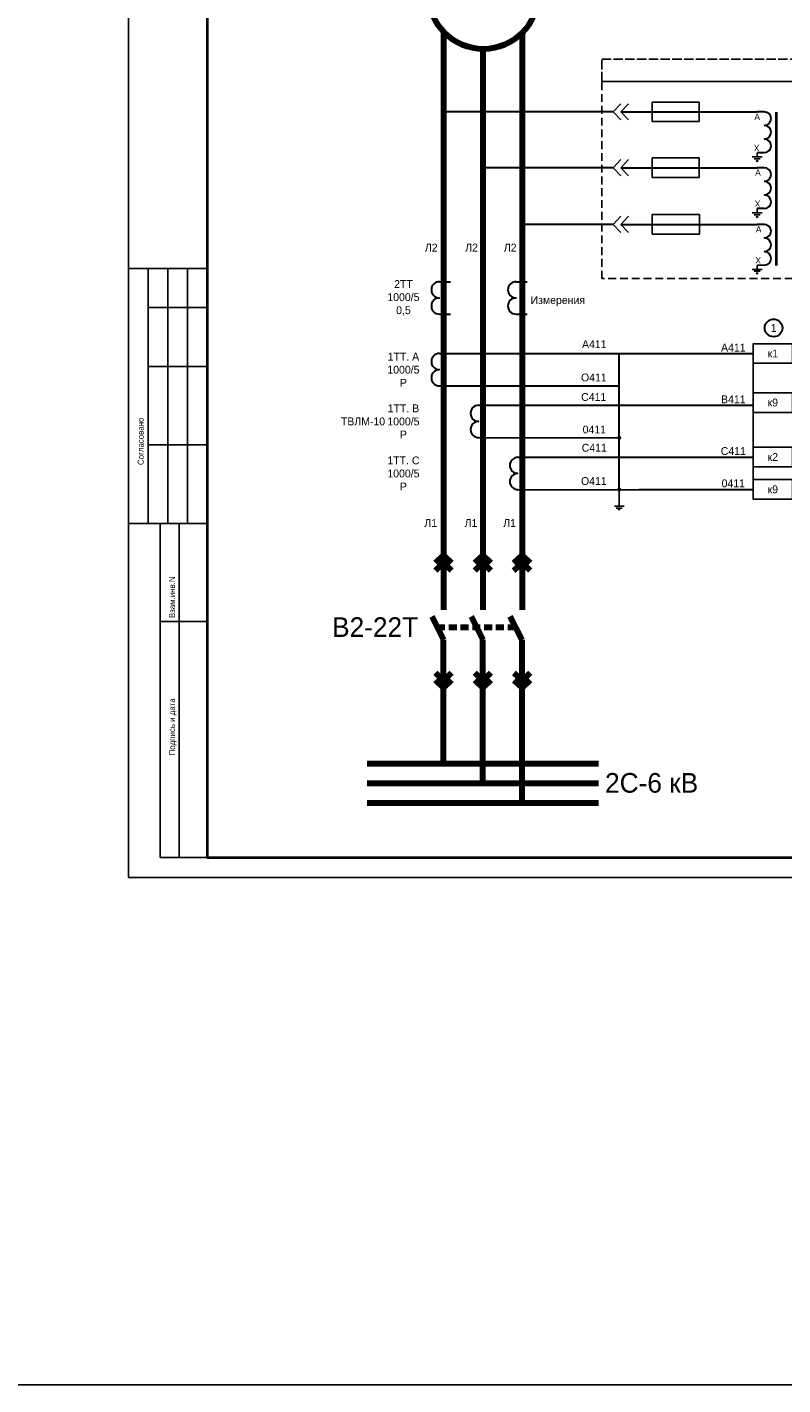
# Model space of a CAD drawing. Header units: millimetres. Extents: x 4897 to 12009, y -3017 to 2708.
# Tile 32 of 86: x 6006 to 6198, y -83 to 263. Entities that reach past the tile are written whole.
import ezdxf

# ---------------------------------------------------------------- set-up
doc = ezdxf.new("R2010")
doc.units = ezdxf.units.MM
doc.linetypes.add('ACAD_ISO02W100', pattern=[15, 12, -3])
doc.linetypes.add('JIS_02_2.0', pattern=[3, 2, -1])
doc.styles.add('SIMPLEX', font='txt', dxfattribs={"height": 5})

msp = doc.modelspace()

# ---------------------------------------------------------------- linework, layer by layer
for p, q in [((6031.52, 46.06), (6031.52, 343.11)), ((6031.52, 46.06), (6031.52, 343.11)), ((6155.04, 241.19), (6157.01, 243.26)), ((6156.94, 241.19), (6158.9, 243.26)), ((6164.94, 243.69), (6164.94, 238.69)), ((6176.94, 243.69), (6164.94, 243.69)), ((6176.94, 238.69), (6176.94, 243.69)), ((6157.01, 239.13), (6155.04, 241.19)), ((6158.9, 239.13), (6156.94, 241.19)), ((6164.94, 238.69), (6176.94, 238.69)), ((6155.04, 226.95), (6157.01, 229.01)), ((6156.94, 226.95), (6158.9, 229.01)), ((6164.94, 229.45), (6164.94, 224.45)), ((6176.94, 229.45), (6164.94, 229.45)), ((6176.94, 224.45), (6176.94, 229.45)), ((6190.46, 229.72), (6192.96, 229.72)), ((6190.96, 229.22), (6192.46, 229.22)), ((6191.46, 228.72), (6191.71, 228.47)), ((6191.46, 228.72), (6191.96, 228.72)), ((6191.71, 229.72), (6191.71, 230.78)), ((6191.96, 228.72), (6191.71, 228.47)), ((6157.01, 224.89), (6155.04, 226.95)), ((6158.9, 224.89), (6156.94, 226.95)), ((6164.94, 224.45), (6176.94, 224.45)), ((6155.04, 212.52), (6157.01, 214.58)), ((6156.94, 212.52), (6158.9, 214.58)), ((6164.99, 215.02), (6164.99, 210.02)), ((6176.99, 215.02), (6164.99, 215.02)), ((6176.99, 210.02), (6176.99, 215.02)), ((6190.46, 215.47), (6192.96, 215.47)), ((6190.96, 214.97), (6192.46, 214.97)), ((6191.71, 215.48), (6191.71, 216.54)), ((6157.01, 210.46), (6155.04, 212.52)), ((6158.9, 210.46), (6156.94, 212.52)), ((6191.46, 214.47), (6191.71, 214.22)), ((6191.46, 214.47), (6191.96, 214.47)), ((6191.96, 214.47), (6191.71, 214.22)), ((6164.99, 210.02), (6176.99, 210.02)), ((6051.52, 201.3), (6031.52, 201.3)), ((6036.52, 136.3), (6036.52, 201.3)), ((6041.52, 136.3), (6041.52, 201.3)), ((6046.52, 136.3), (6046.52, 201.3)), ((6190.46, 201.05), (6192.96, 201.05)), ((6193.54, 202.11), (6191.71, 202.11)), ((6191.71, 201.05), (6191.71, 202.11)), ((6190.96, 200.55), (6192.46, 200.55)), ((6191.46, 200.05), (6191.71, 199.8)), ((6191.46, 200.05), (6191.96, 200.05)), ((6191.96, 200.05), (6191.71, 199.8)), ((6036.52, 191.3), (6051.52, 191.3)), ((6190.71, 182.1), (6190.71, 142.47)), ((6036.52, 176.3), (6051.52, 176.3)), ((6036.52, 156.3), (6051.52, 156.3)), ((6156.57, 140.95), (6156.57, 144.97)), ((6155.32, 140.67), (6157.82, 140.67)), ((6155.82, 140.17), (6157.32, 140.17)), ((6156.32, 139.94), (6156.57, 139.69)), ((6156.32, 139.94), (6156.82, 139.94)), ((6156.82, 139.94), (6156.57, 139.69)), ((6031.52, 136.3), (6051.52, 136.3)), ((6039.52, 51.11), (6039.52, 136.3)), ((6044.4, 51.11), (6044.4, 136.3)), ((6039.52, 111.3), (6051.52, 111.3)), ((6051.52, 51.11), (6039.52, 51.11)), ((6031.52, 46.06), (6451.54, 46.06))]:
    msp.add_line(p, q)
at = {"linetype": 'Continuous', "lineweight": 40}
msp.add_line((6051.52, 338.11), (6051.52, 51.11), dxfattribs=at)
at = {"color": 40, "lineweight": 100, "true_color": 0xf8d731}
for p, q in [((6111.79, 261.61), (6111.78, 114.28)), ((6108.77, 112.59), (6111.79, 106.59)), ((6111.79, 75.11), (6111.79, 106.59)), ((6092.31, 75.12), (6151.28, 75.1))]:
    msp.add_line(p, q, dxfattribs=at)
at = {"color": 1, "lineweight": 100}
for p, q in [((6131.79, 261.3), (6131.79, 114.28)), ((6131.79, 106.59), (6128.79, 112.59)), ((6131.79, 65.11), (6131.79, 106.6)), ((6092.31, 65.12), (6151.28, 65.11))]:
    msp.add_line(p, q, dxfattribs=at)
at = {"color": 3, "lineweight": 100}
for p, q in [((6121.79, 257.19), (6121.78, 114.28)), ((6118.79, 112.59), (6121.79, 106.59)), ((6121.79, 70.12), (6121.79, 106.59)), ((6092.31, 70.12), (6151.28, 70.11))]:
    msp.add_line(p, q, dxfattribs=at)
at = {"color": 40, "lineweight": 30, "true_color": 0xf8d731}
for p, q in [((6155.04, 241.19), (6111.79, 241.19)), ((6156.94, 241.19), (6191.71, 241.19)), ((6110.74, 179.6), (6190.71, 179.6))]:
    msp.add_line(p, q, dxfattribs=at)
at = {"lineweight": 30}
for p, q in [((6193.54, 241.19), (6191.71, 241.19)), ((6193.54, 230.78), (6191.71, 230.78)), ((6193.54, 226.95), (6191.71, 226.95)), ((6193.54, 216.54), (6191.71, 216.54)), ((6193.54, 212.52), (6191.71, 212.52)), ((6110.74, 197.9), (6113.59, 197.9)), ((6130.26, 197.9), (6133.12, 197.9)), ((6110.74, 189.65), (6113.59, 189.65)), ((6130.26, 189.65), (6133.12, 189.65)), ((6156.57, 144.97), (6156.57, 179.6)), ((6110.74, 171.35), (6156.57, 171.35)), ((6120.74, 158.16), (6156.57, 158.11)), ((6130.74, 144.89), (6161.57, 144.97)), ((6161.57, 144.97), (6190.71, 144.97))]:
    msp.add_line(p, q, dxfattribs=at)
at = {"color": 3, "lineweight": 30}
for p, q in [((6155.04, 226.95), (6121.79, 226.95)), ((6156.94, 226.95), (6191.71, 226.95)), ((6120.74, 166.41), (6190.71, 166.41))]:
    msp.add_line(p, q, dxfattribs=at)
at = {"color": 1, "lineweight": 30}
for p, q in [((6155.04, 212.52), (6131.79, 212.52)), ((6156.94, 212.52), (6191.71, 212.52)), ((6130.74, 153.14), (6161.57, 153.22)), ((6161.57, 153.22), (6190.71, 153.22))]:
    msp.add_line(p, q, dxfattribs=at)
at = {"linetype": 'Continuous'}
for p, q in [((6051.52, 192.12), (6051.52, 172.12)), ((6051.52, 152.12), (6051.52, 132.12))]:
    msp.add_line(p, q, dxfattribs=at)
at = {"lineweight": 100}
for p, q in [((6109.73, 126.21), (6111.79, 128.18)), ((6111.79, 128.18), (6113.85, 126.21)), ((6119.73, 126.21), (6121.79, 128.18)), ((6121.79, 128.18), (6123.85, 126.21)), ((6129.72, 126.21), (6131.79, 128.18)), ((6131.79, 128.18), (6133.85, 126.21)), ((6109.73, 124.32), (6111.79, 126.28)), ((6111.79, 126.28), (6113.85, 124.32)), ((6119.73, 124.32), (6121.79, 126.28)), ((6121.79, 126.28), (6123.85, 124.32)), ((6129.72, 124.32), (6131.79, 126.28)), ((6131.79, 126.28), (6133.85, 124.32)), ((6109.73, 98.25), (6111.79, 96.28)), ((6111.79, 96.28), (6113.85, 98.25)), ((6119.73, 98.25), (6121.79, 96.28)), ((6121.79, 96.28), (6123.85, 98.25)), ((6129.72, 98.25), (6131.79, 96.28)), ((6131.79, 96.28), (6133.85, 98.25)), ((6109.73, 96.36), (6111.79, 94.39)), ((6111.79, 94.39), (6113.85, 96.36)), ((6119.73, 96.36), (6121.79, 94.39)), ((6121.79, 94.39), (6123.85, 96.36)), ((6129.72, 96.36), (6131.79, 94.39)), ((6131.79, 94.39), (6133.85, 96.36))]:
    msp.add_line(p, q, dxfattribs=at)
at = {"linetype": 'JIS_02_2.0', "lineweight": 100}
msp.add_line((6110.14, 109.87), (6130.15, 109.87), dxfattribs=at)
at = {"lineweight": 40}
msp.add_line((6051.52, 51.11), (6446.62, 51.11), dxfattribs=at)
at = {"color": 9, "true_color": 0xd19cc7}
msp.add_lwpolyline([(5064.51, 516.93), (10068.29, 516.93), (10068.29, -83.25), (5072.49, -83.25)], close=True, dxfattribs=at)
at = {"color": 32, "linetype": 'ACAD_ISO02W100', "ltscale": 0.2, "true_color": 0xcd6928}
msp.add_lwpolyline([(6152.09, 254.65), (6152.09, 254.65), (6293.77, 254.65), (6293.77, 248.96), (6152.09, 248.96), (6152.09, 254.65)], dxfattribs=at)
at = {"color": 32, "linetype": 'JIS_02_2.0', "true_color": 0xcd6928}
msp.add_lwpolyline([(6152.09, 248.96), (6293.77, 248.96), (6293.77, 198.7), (6152.09, 198.7)], close=True, dxfattribs=at)
at = {"color": 40, "lineweight": 30, "true_color": 0xf8d731, "const_width": 0.45}
msp.add_lwpolyline([(6112.06, 241.19, 1), (6111.51, 241.19, 1)], format="xyb", close=True, dxfattribs=at)
at = {"const_width": 0.75}
msp.add_lwpolyline([(6196.6, 201.99), (6196.6, 241.19)], dxfattribs=at)
at = {"color": 3, "lineweight": 50, "const_width": 0.45}
msp.add_lwpolyline([(6122.06, 226.95, 1), (6121.51, 226.95, 1)], format="xyb", close=True, dxfattribs=at)
at = {"color": 1, "lineweight": 100, "const_width": 0.45}
msp.add_lwpolyline([(6132.06, 212.52, 1), (6131.51, 212.52, 1)], format="xyb", close=True, dxfattribs=at)
at = {"lineweight": 50}
for points, const_width in [([(6111.79, 206.13, 1), (6111.79, 206.6, 1)], 0.378), ([(6121.79, 206.13, 1), (6121.79, 206.6, 1)], 0.378), ([(6131.79, 206.13, 1), (6131.79, 206.6, 1)], 0.378), ([(6156.57, 158.39, 1), (6156.57, 157.84, 1)], 0.45), ([(6156.57, 145.24, 1), (6156.57, 144.69, 1)], 0.45), ([(6111.79, 136.25, 1), (6111.79, 136.72, 1)], 0.378), ([(6121.79, 136.25, 1), (6121.79, 136.72, 1)], 0.378), ([(6131.79, 136.25, 1), (6131.79, 136.72, 1)], 0.378)]:
    msp.add_lwpolyline(points, format="xyb", close=True, dxfattribs=dict(at, const_width=const_width))
for points in [[(6200.71, 177.1), (6190.71, 177.1), (6190.71, 182.1), (6200.71, 182.1)], [(6200.71, 164.6), (6190.71, 164.6), (6190.71, 169.6), (6200.71, 169.6)], [(6200.71, 150.72), (6190.71, 150.72), (6190.71, 155.72), (6200.71, 155.72)], [(6200.71, 142.47), (6190.71, 142.47), (6190.71, 147.47), (6200.71, 147.47)]]:
    msp.add_lwpolyline(points, close=True)
at = {"lineweight": 100}
msp.add_circle((6121.94, 271.05), 13.86, dxfattribs=at)
at = {"lineweight": 30}
msp.add_circle((6195.92, 186.11), 2.25, dxfattribs=at)
for centre, radius, start, end in [((6193.54, 239.46), 1.73, 270, 90), ((6193.54, 235.99), 1.73, 270, 90), ((6193.54, 232.52), 1.73, 270, 90), ((6193.54, 225.21), 1.73, 270, 90), ((6193.54, 221.74), 1.73, 270, 90), ((6193.54, 218.27), 1.73, 270, 90), ((6193.54, 210.78), 1.73, 270, 90), ((6193.54, 207.31), 1.73, 270, 90), ((6193.54, 203.84), 1.73, 270, 90), ((6110.74, 195.84), 2.06, 90, 270), ((6130.26, 195.84), 2.06, 90, 270), ((6110.74, 191.71), 2.06, 90, 270), ((6130.26, 191.71), 2.06, 90, 270), ((6110.74, 177.54), 2.06, 90, 270), ((6110.74, 173.41), 2.06, 90, 270), ((6120.74, 164.35), 2.06, 90, 270), ((6120.74, 160.22), 2.06, 90, 270), ((6130.74, 151.08), 2.06, 90, 270), ((6130.74, 146.96), 2.06, 90, 270)]:
    msp.add_arc(centre, radius, start, end, dxfattribs=at)

# ---------------------------------------------------------------- texts
at = {"linetype": 'Continuous', "style": 'SIMPLEX'}
for s, p in [('Согласовано', (6035.35, 151.17)), ('Взам.инв.N', (6043.35, 112.17)), ('Подпись и дата', (6043.35, 77.17))]:
    msp.add_text(s, height=1.5, rotation=90, dxfattribs=at).set_placement(p)
at = {"style": 'SIMPLEX'}
for s, insert, char_height, width, attachment_point in [('A', (6191.72, 239.9), 1.6, 2.9129, 5), ('A', (6191.94, 225.71), 1.6, 2.9129, 5), ('A', (6192.1, 211.28), 1.6, 2.9129, 5), ('Л2', (6108.66, 206.58), 2, 9.9995, 5), ('Л2', (6118.92, 206.58), 2, 9.9995, 5), ('Л2', (6128.77, 206.58), 2, 9.9995, 5), ('\\A1;2ТТ\\P1000/5\\P0,5', (6101.56, 193.78), 2, 9.9995, 5), ('\\A1;Измерения', (6140.91, 192.91), 2, 9.9995, 5), ('1', (6195.92, 186.11), 2, 4.1049, 5), ('1ТТ. А\\P1000/5\\PР', (6101.56, 175.47), 2, 9.9995, 5), ('A411', (6150.2, 181.96), 2, 9.9995, 5), ('A411', (6185.64, 181.11), 2, 9.9995, 5), ('О411', (6150.09, 173.48), 2, 9.9995, 5), ('C411', (6150.06, 168.5), 2, 9.9995, 5), ('1ТТ. B\\P1000/5\\PР', (6101.56, 162.28), 2, 9.9995, 5), ('B411', (6185.64, 167.92), 2, 9.9995, 5), ('ТВЛМ-10', (6091.26, 162.28), 2, 9.9995, 5), ('0411', (6150.22, 160.21), 2, 9.9995, 5), ('C411', (6150.2, 155.57), 2, 9.9995, 5), ('C411', (6185.64, 154.73), 2, 9.9995, 5), ('1ТТ. C\\P1000/5\\PР', (6101.56, 149.02), 2, 9.9995, 5), ('О411', (6150.09, 147.08), 2, 9.9995, 5), ('0411', (6185.64, 146.49), 2, 9.9995, 5), ('Л1', (6108.52, 136.38), 2, 9.9995, 5), ('Л1', (6118.78, 136.38), 2, 9.9995, 5), ('Л1', (6128.62, 136.38), 2, 9.9995, 5), ('В2-22Т', (6105.31, 109.87), 5, 22.9158, 6), ('2С-6 кВ', (6176.69, 70.14), 5, 22.9158, 6)]:
    msp.add_mtext(s, dxfattribs=dict(at, insert=insert, char_height=char_height, width=width, attachment_point=attachment_point))
at = {"attachment_point": 5, "style": 'SIMPLEX'}
for s, insert, char_height, width, rotation in [('X', (6191.61, 232.01), 1.6, 2.6928, 180), ('X', (6191.83, 217.82), 1.6, 2.6928, 180), ('X', (6191.99, 203.4), 1.6, 2.6928, 180), ('к1', (6195.71, 179.6), 2, 9.9995, 0), ('к9', (6195.71, 167.1), 2, 9.9995, 0), ('к2', (6195.71, 153.22), 2, 9.9995, 0), ('к9', (6195.71, 144.97), 2, 9.9995, 0)]:
    msp.add_mtext(s, dxfattribs=dict(at, insert=insert, char_height=char_height, width=width, rotation=rotation))

doc.saveas('drawing.dxf')
